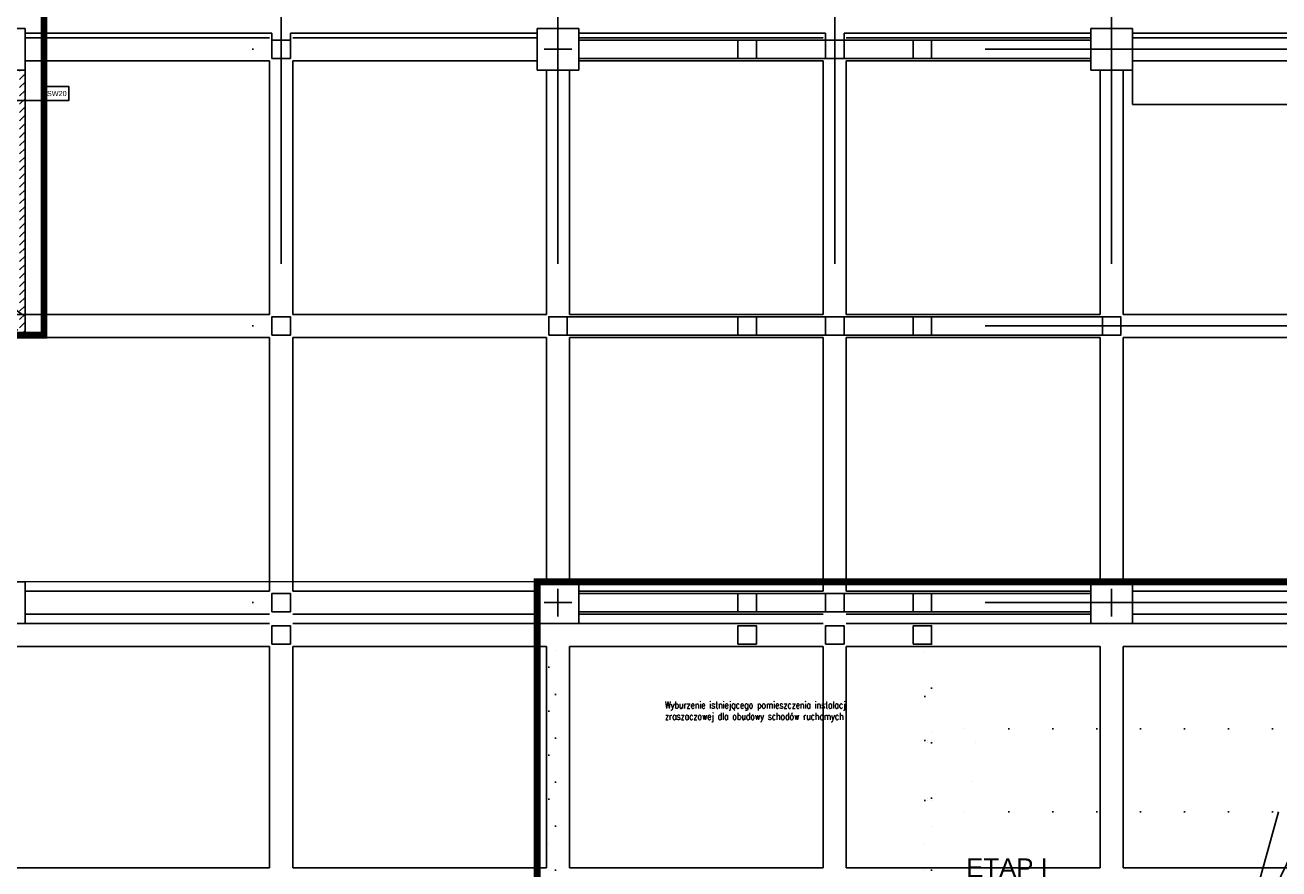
# Model space of a CAD drawing. Header units: centimetres. Extents: x -156440 to 298236, y -263599 to 81430.
# Tile 137 of 170: x 164474 to 191651, y -139007 to -120707. Entities that reach past the tile are written whole.
import ezdxf

# ---------------------------------------------------------------- set-up
doc = ezdxf.new("R2010")
doc.units = ezdxf.units.CM
doc.header["$LTSCALE"] = 50
doc.header["$PDMODE"] = 35
doc.header["$PDSIZE"] = 0.1
for name, pattern in [('DOT2', [3.175, 0, -3.175]), ('Kondygnacja -2$0$DIVIDE', [31.75, 12.7, -6.35, 0, -6.35, 0, -6.35]), ('Kondygnacja -2$0$HIDDEN2', [4.7625, 3.175, -1.5875]), ('Linie przekrojowe$0$DASHDOT', [25.4, 12.7, -6.35, 0, -6.35]), ('Osie rzutów$0$DASHDOT2', [12.7, 6.35, -3.175, 0, -3.175])]:
    doc.linetypes.add(name, pattern=pattern)
doc.layers.get('0').update_dxf_attribs({"color": 8})
doc.layers.get('DEFPOINTS').update_dxf_attribs({"color": 8})
for name, color, linetype, lineweight in [('Kondygnacja -2$0$_SP KORYTA', 8, 'Continuous', 25), ('Kondygnacja -2$0$ARCH_INFO_WYMIARY', 8, 'Continuous', 9), ('Linie przekrojowe$0$ARCH_LINIE PRZEKROJOWE', 8, 'Continuous', 25)]:
    doc.layers.add(name, color=color, linetype=linetype, lineweight=lineweight)
for name, color, linetype in [('Kondygnacja -2$0$ARCH_ETAPOWANIE', 8, 'Kondygnacja -2$0$DIVIDE'), ('Kondygnacja -2$0$ARCH_INFO_OPISY', 8, 'Continuous'), ('Kondygnacja -2$0$ARCH_INFO_OPISY_PRZEGRODY', 8, 'Continuous'), ('Kondygnacja -2$0$ARCH_KONSTR_POWYŻEJ RZUTU_IST', 8, 'Kondygnacja -2$0$HIDDEN2'), ('Kondygnacja -2$0$ARCH_MUROWANE', 8, 'Continuous'), ('Kondygnacja -2$0$ARCH_MUROWANE_IST', 9, 'Continuous'), ('Kondygnacja -2$0$ARCH_STAL_IST', 8, 'Continuous'), ('Kondygnacja -2$0$ARCH_WYBURZENIA', 8, 'DOT2'), ('Kondygnacja -2$0$ARCH_ŻELBET_IST', 9, 'Continuous'), ('Osie rzutów$0$ARCH_INFO_OSIE_IST', 8, 'Osie rzutów$0$DASHDOT2')]:
    doc.layers.add(name, color=color, linetype=linetype)
doc.styles.add('Kondygnacja -2$0$Arial', font='ARIAL.TTF')
doc.styles.add('Kondygnacja -2$0$Romans', font='Romans.shx', dxfattribs={"width": 0.7})
doc.styles.add('Kondygnacja -2$0$ROMANS-50-CM', font='romans.shx', dxfattribs={"width": 0.8, "height": 10})
doc.styles.add('Kondygnacja -2$0$Standard', font='txt')
doc.dimstyles.new('Kondygnacja -2$0$ISO-25', dxfattribs={"dimtxt": 2.5, "dimasz": 2.5, "dimexe": 1.25, "dimexo": 0.625, "dimtad": 1, "dimtxsty": 'Kondygnacja -2$0$Standard', "dimcen": 2.5, "dimadec": 0, "dimazin": 0, "dimtfac": 1, "dimtmove": 0, "dimatfit": 3, "dimfxl": 0, "dimarcsym": 0})
doc.dimstyles.new('Kondygnacja -2$0$Wymiary 1-100', dxfattribs={"dimtxt": 12, "dimasz": 10, "dimexe": 5, "dimexo": 0, "dimgap": 4, "dimtad": 1, "dimrnd": 0.5, "dimzin": 12, "dimdsep": 46, "dimtxsty": 'Kondygnacja -2$0$Romans', "dimblk": 'Kondygnacja -2$0$_Oblique', "dimcen": 10, "dimdle": 10, "dimclrt": 55, "dimazin": 0, "dimtfac": 1, "dimtmove": 1, "dimatfit": 3, "dimfxl": 0, "dimtolj": 1, "dimtzin": 0, "dimarcsym": 0})

# ---------------------------------------------------------------- blocks, each defined once
blk = doc.blocks.new('Osie rzutów')
at = {"layer": 'Osie rzutów$0$ARCH_INFO_OSIE_IST', "ltscale": 10}
for p, q in [((9260, 12510), (9260, 4623.26)), ((9860, 12510), (9860, 4623.26)), ((10460, 12510), (10460, 4623.26)), ((11060, 12510), (11060, 4623.26)), ((9860, 9770), (9860, 9830)), ((11060, 9770), (11060, 9830)), ((4436.04, 9800), (15156.54, 9800)), ((9890, 9800), (9830, 9800)), ((11090, 9800), (11030, 9800)), ((4436.04, 9200), (15156.54, 9200)), ((9860, 8570), (9860, 8630)), ((11060, 8570), (11060, 8630)), ((4436.04, 8600), (15156.54, 8600)), ((9890, 8600), (9830, 8600)), ((11090, 8600), (11030, 8600))]:
    blk.add_line(p, q, dxfattribs=at)
blk = doc.blocks.new('Linie przekrojowe')
at = {"layer": 'Linie przekrojowe$0$ARCH_LINIE PRZEKROJOWE', "linetype": 'Linie przekrojowe$0$DASHDOT', "ltscale": 5, "const_width": 3, "flags": 128}
blk.add_lwpolyline([(4872.3, 8645.5), (13243.8, 8645.5)], dxfattribs=at)
blk = doc.blocks.new('Kondygnacja -2$0$_Dot')
at = {"color": 0, "linetype": 'ByBlock', "lineweight": -2}
blk.add_line((-0.5, 0), (-1, 0), dxfattribs=at)
at = {"color": 0, "linetype": 'ByBlock', "const_width": 0.5}
blk.add_lwpolyline([(-0.25, 0, 1), (0.25, 0, 1)], format="xyb", close=True, dxfattribs=at)
blk = doc.blocks.new('Kondygnacja -2$0$konstukcja stropu -2')
at = {"layer": 'Kondygnacja -2$0$ARCH_KONSTR_POWYŻEJ RZUTU_IST', "ltscale": 10}
for p, q in [((9235, 9825), (8705, 9825)), ((9285, 9825), (9815, 9825)), ((10435, 9825), (9905, 9825)), ((10485, 9825), (11015, 9825)), ((11635, 9825), (11105, 9825)), ((9235, 9775), (8705, 9775)), ((9235, 9775), (9235, 9225)), ((9285, 9775), (9285, 9225)), ((9285, 9775), (9815, 9775)), ((10435, 9775), (9905, 9775)), ((10435, 9775), (10435, 9225)), ((10485, 9775), (10485, 9225)), ((10485, 9775), (11015, 9775)), ((11635, 9775), (11105, 9775)), ((9835, 9755), (9835, 9225)), ((9885, 9755), (9885, 9225)), ((11035, 9755), (11035, 9225)), ((11085, 9755), (11085, 9225)), ((9235, 9225), (8685, 9225)), ((9285, 9225), (9835, 9225)), ((10435, 9225), (9885, 9225)), ((10485, 9225), (11035, 9225)), ((11635, 9225), (11085, 9225)), ((9235, 9175), (8685, 9175)), ((9235, 8625), (9235, 9175)), ((9285, 8625), (9285, 9175)), ((9285, 9175), (9835, 9175)), ((9835, 8645), (9835, 9175)), ((9885, 8645), (9885, 9175)), ((10435, 9175), (9885, 9175)), ((10435, 8625), (10435, 9175)), ((10485, 8625), (10485, 9175)), ((10485, 9175), (11035, 9175)), ((11035, 8645), (11035, 9175)), ((11085, 8645), (11085, 9175)), ((11635, 9175), (11085, 9175)), ((9235, 8625), (8705, 8625)), ((9285, 8625), (9815, 8625)), ((10435, 8625), (9905, 8625)), ((10485, 8625), (11015, 8625)), ((11635, 8625), (11105, 8625)), ((9235, 8575), (8705, 8575)), ((9285, 8575), (9815, 8575)), ((10435, 8575), (9905, 8575)), ((10485, 8575), (11015, 8575)), ((11635, 8575), (11105, 8575)), ((9235, 8555), (8685, 8555)), ((9285, 8555), (9835, 8555)), ((10435, 8555), (9885, 8555)), ((10485, 8555), (11035, 8555)), ((11635, 8555), (11085, 8555)), ((9235, 8505), (8685, 8505)), ((9235, 8505), (9235, 8025)), ((9285, 8505), (9285, 8025)), ((9285, 8505), (9835, 8505)), ((9835, 8505), (9835, 8025)), ((9885, 8505), (9885, 8025)), ((10435, 8505), (9885, 8505)), ((10435, 8505), (10435, 8025)), ((10485, 8505), (10485, 8025)), ((10485, 8505), (11035, 8505)), ((11035, 8505), (11035, 8025)), ((11085, 8505), (11085, 8025)), ((11635, 8505), (11085, 8505)), ((9235, 8025), (8685, 8025)), ((9285, 8025), (9835, 8025)), ((10435, 8025), (9885, 8025)), ((10485, 8025), (11035, 8025)), ((11635, 8025), (11085, 8025))]:
    blk.add_line(p, q, dxfattribs=at)
blk = doc.blocks.new('Kondygnacja -2$0$_Oblique')
at = {"color": 0, "linetype": 'ByBlock', "lineweight": -2}
blk.add_line((-0.5, -0.5), (0.5, 0.5), dxfattribs=at)
blk = doc.blocks.new('*D225')
at = {"layer": 'DEFPOINTS', "color": 0}
for p in [(164474, -126982), (164354, -127312), (164474, -127372)]:
    blk.add_point(p, dxfattribs=at)
at = {"layer": 'Kondygnacja -2$0$ARCH_INFO_WYMIARY', "color": 0, "lineweight": -2}
for p, q in [((164166, -126806), (164137, -126806)), ((164414, -126982), (164166, -126806)), ((164344, -126982), (164484, -126982)), ((164354, -126990), (164354, -126977)), ((164474, -126990), (164474, -126977))]:
    blk.add_line(p, q, dxfattribs=at)
at = {"layer": 'Kondygnacja -2$0$ARCH_INFO_WYMIARY', "color": 0, "lineweight": -2, "xscale": 10, "yscale": 10, "zscale": 10, "rotation": 180}
blk.add_blockref('Kondygnacja -2$0$_Oblique', (164354, -126982), dxfattribs=at)
at = {"layer": 'Kondygnacja -2$0$ARCH_INFO_WYMIARY', "color": 0, "lineweight": -2, "xscale": 10, "yscale": 10, "zscale": 10}
blk.add_blockref('Kondygnacja -2$0$_Oblique', (164474, -126982), dxfattribs=at)
at = {"layer": 'Kondygnacja -2$0$ARCH_INFO_WYMIARY', "color": 55, "insert": (164152, -126796), "char_height": 12, "attachment_point": 5, "style": 'Kondygnacja -2$0$Romans'}
blk.add_mtext('\\A1;120', dxfattribs=at)

msp = doc.modelspace()

# ---------------------------------------------------------------- hatches: boundary and pattern name
at = {"layer": 'Kondygnacja -2$0$ARCH_MUROWANE', "linetype": 'Continuous', "lineweight": -3}
h = msp.add_hatch(dxfattribs=at)
h.set_pattern_fill('ANSI31', color=256, scale=40, style=0)
h.set_pattern_definition([(45, (77424.24, -219231.77), (-89.80256, 89.80256), [])])
h.paths.add_polyline_path([(164354.241, -127311.769), (164474.241, -127431.769), (164474.241, -121681.769), (164354.241, -121681.769)], flags=0)
h = msp.add_hatch(dxfattribs=at)
h.set_pattern_fill('ANSI31', color=256, scale=40, style=0)
h.set_pattern_definition([(45, (77424.24, -219231.77), (-89.80256, 89.80256), [])])
h.paths.add_polyline_path([(164224.241, -127311.769), (164224.241, -127431.769), (164474.241, -127431.769), (164354.241, -127311.769)], flags=0)

# ---------------------------------------------------------------- linework, layer by layer
at = {"elevation": -3480}
for points in [[(163574.241, -120781.769), (164474.241, -120781.769), (164474.241, -121681.769), (163574.241, -121681.769)], [(175574.241, -120781.769), (176474.241, -120781.769), (176474.241, -121681.769), (175574.241, -121681.769)], [(187574.241, -120781.769), (188474.241, -120781.769), (188474.241, -121681.769), (187574.241, -121681.769)]]:
    msp.add_lwpolyline(points, close=True, dxfattribs=at)
at = {"layer": 'Kondygnacja -2$0$ARCH_ETAPOWANIE', "ltscale": 10, "const_width": 150, "elevation": -3480}
for points in [[(158104.241, -127431.771), (164884.241, -127431.769), (164884.241, -120381.769), (212841.692, -120372.864)], [(175574.241, -132781.769), (196274.241, -132781.769), (196274.241, -139481.769), (175574.241, -139481.769), (175574.241, -132781.769)]]:
    msp.add_lwpolyline(points, dxfattribs=at)
at = {"layer": 'Kondygnacja -2$0$ARCH_INFO_OPISY_PRZEGRODY', "elevation": -3480}
msp.add_lwpolyline([(164899.236, -122342.156), (165424.236, -122342.156), (165424.236, -122042.156), (164899.236, -122042.156), (164899.236, -122342.156)], close=True, dxfattribs=at)
msp.add_lwpolyline([(164899.236, -122342.156), (164150.045, -122342.156)], dxfattribs=at)
at = {"layer": 'Kondygnacja -2$0$ARCH_MUROWANE', "linetype": 'Continuous', "lineweight": -3}
for p, q in [((164474.241, -127431.769, -3480), (164474.241, -121681.769, -3480)), ((164224.241, -127431.769, -3480), (164474.241, -127431.769, -3480))]:
    msp.add_line(p, q, dxfattribs=at)
at = {"layer": 'Kondygnacja -2$0$ARCH_MUROWANE_IST', "ltscale": 4}
for p, q in [((176474.241, -121031.769, -3480), (187574.241, -121031.769, -3480)), ((176474.241, -121431.769, -3480), (187574.241, -121431.769, -3480)), ((176224.241, -127031.769, -3480), (187824.241, -127031.769, -3480)), ((176224.241, -127431.769, -3480), (187824.241, -127431.769, -3480))]:
    msp.add_line(p, q, dxfattribs=at)
at = {"layer": 'Kondygnacja -2$0$ARCH_MUROWANE_IST', "ltscale": 4, "elevation": -3480}
for points in [[(176474.241, -133431.769), (179924.241, -133431.769), (179924.241, -133031.769), (176474.241, -133031.769)], [(180324.241, -133431.769), (181824.241, -133431.769), (181824.241, -133031.769), (180324.241, -133031.769)], [(182224.241, -133431.769), (183724.241, -133431.769), (183724.241, -133031.769), (182224.241, -133031.769)], [(184124.241, -133431.769), (187574.241, -133431.769), (187574.241, -133031.769), (184124.241, -133031.769)]]:
    msp.add_lwpolyline(points, close=True, dxfattribs=at)
at = {"layer": 'Kondygnacja -2$0$ARCH_STAL_IST', "ltscale": 0.5}
for q in [(188474.241, -121681.769, -3480), (196274.241, -122431.769, -3480)]:
    msp.add_line((188474.241, -122431.769, -3480), q, dxfattribs=at)
at = {"layer": 'Kondygnacja -2$0$ARCH_WYBURZENIA', "ltscale": 6}
for p, q in [((196274.241, -135971.769, -3480), (184124.241, -135971.769, -3480)), ((184124.241, -136271.769, -3480), (185324.241, -136271.769, -3480)), ((196274.241, -137771.769, -3480), (184084.241, -137771.769, -3480))]:
    msp.add_line(p, q, dxfattribs=at)
at = {"layer": 'Kondygnacja -2$0$ARCH_WYBURZENIA', "ltscale": 6, "elevation": -3480}
for points in [[(183974.241, -133431.769), (184124.241, -133431.769), (184124.241, -133731.769), (183974.241, -133731.769)], [(175974.241, -133681.769), (175824.241, -133681.769), (175824.241, -139031.769), (175974.241, -139031.769)], [(183974.241, -134131.769), (184124.241, -134131.769), (184124.241, -136221.769), (183974.241, -136221.769)], [(184024.241, -136221.769), (184024.241, -136271.769), (184124.241, -136271.769), (184124.241, -136221.769)], [(184024.241, -137471.769), (184024.241, -137521.769), (184124.241, -137521.769), (184124.241, -137471.769)], [(183974.241, -139031.769), (184124.241, -139031.769), (184124.241, -137521.769), (183974.241, -137521.769)]]:
    msp.add_lwpolyline(points, close=True, dxfattribs=at)
at = {"layer": 'Kondygnacja -2$0$ARCH_WYBURZENIA', "ltscale": 6}
msp.add_arc((184124.241, -136271.769, -3480), 1200, 270, 0, dxfattribs=at)
at = {"layer": 'Kondygnacja -2$0$ARCH_ŻELBET_IST', "ltscale": 4}
for p, q in [((164474.241, -120881.769, -3480), (169824.241, -120881.769, -3480)), ((169824.241, -121031.769, -3480), (169824.241, -120881.769, -3480)), ((170224.241, -121031.769, -3480), (170224.241, -120881.769, -3480)), ((170224.241, -120881.769, -3480), (175574.241, -120881.769, -3480)), ((176474.241, -120881.769, -3480), (181824.241, -120881.769, -3480)), ((181824.241, -121031.769, -3480), (181824.241, -120881.769, -3480)), ((182224.241, -121031.769, -3480), (182224.241, -120881.769, -3480)), ((182224.241, -120881.769, -3480), (187574.241, -120881.769, -3480)), ((188474.241, -120881.769, -3480), (193824.241, -120881.769, -3480))]:
    msp.add_line(p, q, dxfattribs=at)
at = {"layer": 'Kondygnacja -2$0$ARCH_ŻELBET_IST', "ltscale": 4, "elevation": -3480}
for points in [[(163574.241, -121681.769), (164474.241, -121681.769), (164474.241, -120781.769), (163574.241, -120781.769)], [(175574.241, -121681.769), (176474.241, -121681.769), (176474.241, -120781.769), (175574.241, -120781.769)], [(187574.241, -121681.769), (188474.241, -121681.769), (188474.241, -120781.769), (187574.241, -120781.769)], [(169824.241, -121431.769), (170224.241, -121431.769), (170224.241, -121031.769), (169824.241, -121031.769)], [(180324.241, -121431.769), (179924.241, -121431.769), (179924.241, -121031.769), (180324.241, -121031.769)], [(181824.241, -121431.769), (182224.241, -121431.769), (182224.241, -121031.769), (181824.241, -121031.769)], [(183724.241, -121431.769), (184124.241, -121431.769), (184124.241, -121031.769), (183724.241, -121031.769)], [(169824.241, -127431.769), (170224.241, -127431.769), (170224.241, -127031.769), (169824.241, -127031.769)], [(175824.241, -127431.769), (176224.241, -127431.769), (176224.241, -127031.769), (175824.241, -127031.769)], [(180324.241, -127431.769), (179924.241, -127431.769), (179924.241, -127031.769), (180324.241, -127031.769)], [(181824.241, -127431.769), (182224.241, -127431.769), (182224.241, -127031.769), (181824.241, -127031.769)], [(183724.241, -127431.769), (184124.241, -127431.769), (184124.241, -127031.769), (183724.241, -127031.769)], [(187824.241, -127431.769), (188224.241, -127431.769), (188224.241, -127031.769), (187824.241, -127031.769)], [(163574.241, -133681.769), (164474.241, -133681.769), (164474.241, -132781.769), (163574.241, -132781.769)], [(175574.241, -133681.769), (176474.241, -133681.769), (176474.241, -132781.769), (175574.241, -132781.769)], [(187574.241, -133681.769), (188474.241, -133681.769), (188474.241, -132781.769), (187574.241, -132781.769)], [(169824.241, -133431.769), (170224.241, -133431.769), (170224.241, -133031.769), (169824.241, -133031.769)], [(180324.241, -133431.769), (179924.241, -133431.769), (179924.241, -133031.769), (180324.241, -133031.769)], [(181824.241, -133431.769), (182224.241, -133431.769), (182224.241, -133031.769), (181824.241, -133031.769)], [(183724.241, -133431.769), (184124.241, -133431.769), (184124.241, -133031.769), (183724.241, -133031.769)], [(169824.241, -134131.769), (170224.241, -134131.769), (170224.241, -133731.769), (169824.241, -133731.769)], [(180324.241, -134131.769), (179924.241, -134131.769), (179924.241, -133731.769), (180324.241, -133731.769)], [(181824.241, -134131.769), (182224.241, -134131.769), (182224.241, -133731.769), (181824.241, -133731.769)], [(183724.241, -134131.769), (184124.241, -134131.769), (184124.241, -133731.769), (183724.241, -133731.769)]]:
    msp.add_lwpolyline(points, close=True, dxfattribs=at)

# ---------------------------------------------------------------- block references
at = {"xscale": 10, "yscale": 10, "zscale": 10}
msp.add_blockref('Linie przekrojowe', (77424.241, -219231.769), dxfattribs=at)
at = {"layer": 'Kondygnacja -2$0$_SP KORYTA', "xscale": 10, "yscale": 10, "zscale": 10}
msp.add_blockref('Kondygnacja -2$0$konstukcja stropu -2', (77424.241, -219231.769, -3480), dxfattribs=at)
at = {"layer": 'Osie rzutów$0$ARCH_INFO_OSIE_IST', "xscale": 10, "yscale": 10, "zscale": 10}
msp.add_blockref('Osie rzutów', (77424.241, -219231.769), dxfattribs=at)

# ---------------------------------------------------------------- texts
at = {"layer": 'Kondygnacja -2$0$ARCH_ETAPOWANIE', "ltscale": 10, "insert": (184872.355, -138779.494, -3480), "char_height": 400, "width": 2796.22902, "attachment_point": 1, "style": 'Kondygnacja -2$0$Arial'}
msp.add_mtext('ETAP I', dxfattribs=at)
at = {"layer": 'Kondygnacja -2$0$ARCH_INFO_OPISY', "insert": (178344.242, -135374.488, -3480), "char_height": 150, "width": 5022.0619, "attachment_point": 1, "style": 'Kondygnacja -2$0$ROMANS-50-CM'}
msp.add_mtext('Wyburzenie istniejącego pomieszczenia instalacj zraszaczowej dla obudowy schodów ruchomych', dxfattribs=at)
at = {"layer": 'Kondygnacja -2$0$ARCH_INFO_OPISY_PRZEGRODY', "insert": (165161.736, -122192.156, -3480), "char_height": 112.5, "width": 525, "attachment_point": 5, "style": 'Kondygnacja -2$0$Arial'}
msp.add_mtext('SW20', dxfattribs=at)

# ---------------------------------------------------------------- dimensions: what is measured, and where the dimension line sits
at = {"layer": 'Kondygnacja -2$0$ARCH_INFO_WYMIARY'}
dim = msp.add_linear_dim(base=(164474.241, -126981.769, -3480), p1=(164354.241, -127311.769, -3480), p2=(164474.241, -127371.769, -3480), dimstyle='Kondygnacja -2$0$Wymiary 1-100', dxfattribs=at)
dim.commit()
dim.dimension.update_dxf_attribs({"geometry": '*D225', "text_midpoint": (164161.772, -126805.923, -3480), "dimtype": 160})

# ---------------------------------------------------------------- leaders
at = {"layer": 'Kondygnacja -2$0$ARCH_INFO_OPISY'}
for points in [[(193246.532, -135953.623, -3480), (190695.915, -141210.676, -3480), (188946.577, -141210.676, -3480)], [(191638.99, -137771.769, -3480), (190695.915, -141210.676, -3480), (188356.189, -141210.676, -3480)]]:
    msp.add_leader(points, dimstyle='Kondygnacja -2$0$ISO-25', override={"dimscale": 5, "dimasz": 2, "dimtad": 0, "dimldrblk": 'Kondygnacja -2$0$_Dot'}, dxfattribs=at)

doc.saveas('drawing.dxf')
